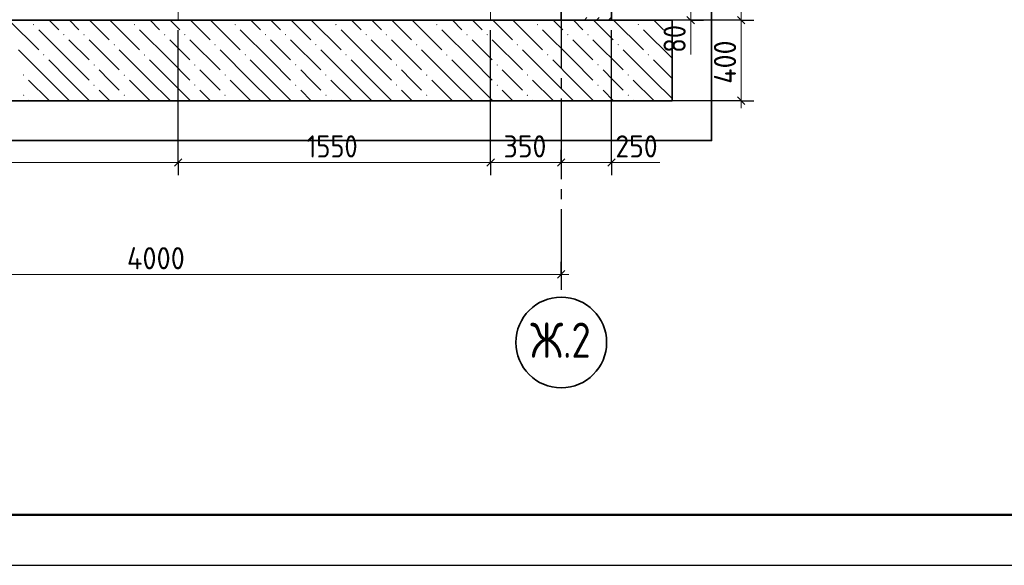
# Model space of a CAD drawing. Header units: millimetres. Extents: x 0 to 50400, y 0 to 35640.
# Tile 3 of 15: x 15657 to 27380, y 0 to 6498. Entities that reach past the tile are written whole.
import ezdxf

# ---------------------------------------------------------------- set-up
doc = ezdxf.new("R2010")
doc.units = ezdxf.units.MM
doc.linetypes.add('______5', pattern=[1320, 960, -120, 120, -120])
for name, color, linetype, lineweight in [('Standard', 7, 'Continuous', 25), ('ЖБ Плита Фундамента верхний уровень', 7, 'Continuous', 35), ('ЖБ Стена верхний уровень', 7, 'Continuous', 35), ('Размерная линия_ общее', 7, 'Continuous', 13)]:
    doc.layers.add(name, color=color, linetype=linetype, lineweight=lineweight)
doc.layers.add('Оси', color=7, linetype='______5', true_color=0x656565)
doc.layers.add('Размерная выноска', color=7, linetype='Continuous')
doc.styles.add('ISOCPEUR', font='txt')

msp = doc.modelspace()

# ---------------------------------------------------------------- hatches: boundary and pattern name
at = {"layer": 'ЖБ Плита Фундамента верхний уровень', "linetype": 'Continuous', "lineweight": 18, "transparency": 33554687}
for points in [[(15815, 6439), (15823, 6447), (15831, 6439), (15823, 6431)], [(17015, 6439), (17023, 6447), (17031, 6439), (17023, 6431)], [(18215, 6439), (18223, 6447), (18231, 6439), (18223, 6431)], [(19415, 6439), (19423, 6447), (19431, 6439), (19423, 6431)], [(20615, 6439), (20623, 6447), (20631, 6439), (20623, 6431)], [(21815, 6439), (21823, 6447), (21831, 6439), (21823, 6431)], [(23015, 6439), (23023, 6447), (23031, 6439), (23023, 6431)], [(16175, 6319), (16183, 6327), (16191, 6319), (16183, 6311)], [(16415, 6319), (16423, 6327), (16431, 6319), (16423, 6311)], [(17375, 6319), (17383, 6327), (17391, 6319), (17383, 6311)], [(17615, 6319), (17623, 6327), (17631, 6319), (17623, 6311)], [(18575, 6319), (18583, 6327), (18591, 6319), (18583, 6311)], [(18815, 6319), (18823, 6327), (18831, 6319), (18823, 6311)], [(19775, 6319), (19783, 6327), (19791, 6319), (19783, 6311)], [(20015, 6319), (20023, 6327), (20031, 6319), (20023, 6311)], [(20975, 6319), (20983, 6327), (20991, 6319), (20983, 6311)], [(21215, 6319), (21223, 6327), (21231, 6319), (21223, 6311)], [(22175, 6319), (22183, 6327), (22191, 6319), (22183, 6311)], [(22415, 6319), (22423, 6327), (22431, 6319), (22423, 6311)], [(23375, 6319), (23383, 6327), (23391, 6319), (23383, 6311)], [(16775, 6199), (16783, 6207), (16791, 6199), (16783, 6191)], [(17975, 6199), (17983, 6207), (17991, 6199), (17983, 6191)], [(19175, 6199), (19183, 6207), (19191, 6199), (19183, 6191)], [(20375, 6199), (20383, 6207), (20391, 6199), (20383, 6191)], [(21575, 6199), (21583, 6207), (21591, 6199), (21583, 6191)], [(22775, 6199), (22783, 6207), (22791, 6199), (22783, 6191)], [(15935, 6079), (15943, 6087), (15951, 6079), (15943, 6071)], [(17135, 6079), (17143, 6087), (17151, 6079), (17143, 6071)], [(18335, 6079), (18343, 6087), (18351, 6079), (18343, 6071)], [(19535, 6079), (19543, 6087), (19551, 6079), (19543, 6071)], [(20735, 6079), (20743, 6087), (20751, 6079), (20743, 6071)], [(21935, 6079), (21943, 6087), (21951, 6079), (21943, 6071)], [(23135, 6079), (23143, 6087), (23151, 6079), (23143, 6071)], [(16535, 5959), (16543, 5967), (16551, 5959), (16543, 5951)], [(17735, 5959), (17743, 5967), (17751, 5959), (17743, 5951)], [(18935, 5959), (18943, 5967), (18951, 5959), (18943, 5951)], [(20135, 5959), (20143, 5967), (20151, 5959), (20143, 5951)], [(21335, 5959), (21343, 5967), (21351, 5959), (21343, 5951)], [(22535, 5959), (22543, 5967), (22551, 5959), (22543, 5951)], [(15695, 5839), (15703, 5847), (15711, 5839), (15703, 5831)], [(16895, 5839), (16903, 5847), (16911, 5839), (16903, 5831)], [(18095, 5839), (18103, 5847), (18111, 5839), (18103, 5831)], [(19295, 5839), (19303, 5847), (19311, 5839), (19303, 5831)], [(20495, 5839), (20503, 5847), (20511, 5839), (20503, 5831)], [(21695, 5839), (21703, 5847), (21711, 5839), (21703, 5831)], [(22895, 5839), (22903, 5847), (22911, 5839), (22903, 5831)], [(16535, 5719), (16543, 5727), (16551, 5719), (16543, 5711)], [(17735, 5719), (17743, 5727), (17751, 5719), (17743, 5711)], [(18935, 5719), (18943, 5727), (18951, 5719), (18943, 5711)], [(20135, 5719), (20143, 5727), (20151, 5719), (20143, 5711)], [(21335, 5719), (21343, 5727), (21351, 5719), (21343, 5711)], [(22535, 5719), (22543, 5727), (22551, 5719), (22543, 5711)], [(15695, 5599), (15703, 5607), (15711, 5599), (15703, 5591)], [(16895, 5599), (16903, 5607), (16911, 5599), (16903, 5591)], [(18095, 5599), (18103, 5607), (18111, 5599), (18103, 5591)], [(19295, 5599), (19303, 5607), (19311, 5599), (19303, 5591)], [(20495, 5599), (20503, 5607), (20511, 5599), (20503, 5591)], [(21695, 5599), (21703, 5607), (21711, 5599), (21703, 5591)], [(22895, 5599), (22903, 5607), (22911, 5599), (22903, 5591)]]:
    msp.add_hatch(color=7, dxfattribs=at).paths.add_polyline_path(points, flags=16)
at = {"layer": 'ЖБ Стена верхний уровень', "linetype": 'Continuous', "lineweight": 18, "transparency": 33554687}
msp.add_hatch(color=7, dxfattribs=at).paths.add_polyline_path([(22231, 6493), (22231, 6493), (22231, 6493)], flags=16)

# ---------------------------------------------------------------- linework, layer by layer
at = {"layer": 'Standard', "color": 7, "linetype": 'Continuous', "lineweight": 13, "transparency": 33554687}
for p, q in [((23647, 6685), (23647, 6493)), ((23647, 6493), (23647, 6403)), ((17544, 4797), (12504, 4797)), ((21264, 4797), (17544, 4797)), ((22104, 4797), (21264, 4797)), ((22704, 4797), (22104, 4797)), ((22704, 4797), (22794, 4797)), ((12504, 3465), (22104, 3465)), ((22104, 3465), (22194, 3465))]:
    msp.add_line(p, q, dxfattribs=at)
at = {"layer": 'Standard', "color": 7, "linetype": 'Continuous', "lineweight": -3, "transparency": 33554687}
for p, q in [((23647, 6493), (23497, 6493)), ((23647, 6493), (23797, 6493)), ((17544, 4797), (17544, 4947)), ((21264, 4797), (21264, 4947)), ((22104, 4797), (22104, 4947)), ((22704, 4797), (22704, 4947)), ((17544, 4797), (17544, 4647)), ((21264, 4797), (21264, 4647)), ((22104, 4797), (22104, 4647)), ((22104, 4797), (22104, 4797)), ((22704, 4797), (22704, 4647)), ((22104, 3465), (22104, 3615)), ((22104, 3465), (22104, 3315))]:
    msp.add_line(p, q, dxfattribs=at)
at = {"layer": 'Standard', "color": 7, "linetype": 'Continuous', "lineweight": 25, "transparency": 33554687}
for p, q in [((23602, 6538), (23692, 6448)), ((17589, 4842), (17499, 4752)), ((21309, 4842), (21219, 4752)), ((22149, 4842), (22059, 4752)), ((22749, 4842), (22659, 4752)), ((22059, 3420), (22149, 3510))]:
    msp.add_line(p, q, dxfattribs=at)
msp.add_lwpolyline([(0, 0), (50400, 0), (50400, 35640), (0, 35640), (0, 0)], close=True, dxfattribs=at)
at = {"layer": 'Standard', "color": 7, "linetype": 'Continuous', "lineweight": 50, "transparency": 33554687}
msp.add_lwpolyline([(2400, 35040), (49800, 35040), (49800, 600), (2400, 600), (2400, 35040)], close=True, dxfattribs=at)
at = {"layer": 'Standard', "color": 254, "linetype": 'Continuous', "lineweight": 35, "true_color": 0xc4c4ff, "transparency": 33554687}
msp.add_lwpolyline([(5392, 5058), (23896, 5058), (23896, 15040), (5392, 15040), (5392, 5058)], dxfattribs=at)
at = {"layer": 'Standard', "color": 7, "linetype": 'Continuous', "lineweight": -3, "transparency": 33554687}
for points in [[(23647, 6493), (23626, 6493), (23626, 6493), (22868, 6493)], [(17544, 4797), (17544, 4817), (17544, 4817), (17544, 4817), (17544, 4817), (17544, 4817), (17544, 4817), (17544, 6373)], [(21264, 4797), (21264, 4817), (21264, 4817), (21264, 4817), (21264, 4817), (21264, 4817), (21264, 4817), (21264, 4817), (21264, 4817), (21264, 6373)], [(22704, 4797), (22704, 4817), (22704, 4817), (22704, 4817), (22704, 4817), (22704, 4817), (22704, 4817), (22704, 4817), (22704, 4817), (22704, 4817), (22704, 4817), (22704, 6373)]]:
    msp.add_lwpolyline(points, dxfattribs=at)
at = {"layer": 'ЖБ Плита Фундамента верхний уровень', "color": 7, "linetype": 'Continuous', "lineweight": 35, "transparency": 33554687}
for p, q in [((22104, 6493), (6984, 6493)), ((22704, 6493), (22104, 6493)), ((23424, 6493), (22704, 6493)), ((23424, 5533), (23424, 6493)), ((10296, 5533), (23424, 5533))]:
    msp.add_line(p, q, dxfattribs=at)
at = {"layer": 'ЖБ Плита Фундамента верхний уровень', "color": 252, "linetype": 'Continuous', "lineweight": 18, "true_color": 0x8f8f8f, "transparency": 33554687}
for p, q in [((15529, 6493), (15883, 6139)), ((16009, 6493), (16123, 6379)), ((16363, 6379), (16249, 6493)), ((16489, 6493), (16723, 6259)), ((16729, 6493), (17083, 6139)), ((17209, 6493), (17323, 6379)), ((17563, 6379), (17449, 6493)), ((17689, 6493), (17923, 6259)), ((17929, 6493), (18283, 6139)), ((18409, 6493), (18523, 6379)), ((18763, 6379), (18649, 6493)), ((18889, 6493), (19123, 6259)), ((19129, 6493), (19483, 6139)), ((19609, 6493), (19723, 6379)), ((19963, 6379), (19849, 6493)), ((20089, 6493), (20323, 6259)), ((20329, 6493), (20683, 6139)), ((20809, 6493), (20923, 6379)), ((21163, 6379), (21049, 6493)), ((21289, 6493), (21523, 6259)), ((21529, 6493), (21883, 6139)), ((22009, 6493), (22123, 6379)), ((22363, 6379), (22249, 6493)), ((22489, 6493), (22723, 6259)), ((22729, 6493), (23083, 6139)), ((23209, 6493), (23323, 6379)), ((16243, 6019), (15883, 6379)), ((17443, 6019), (17083, 6379)), ((18643, 6019), (18283, 6379)), ((19843, 6019), (19483, 6379)), ((21043, 6019), (20683, 6379)), ((22243, 6019), (21883, 6379)), ((23424, 6038), (23083, 6379)), ((16243, 6259), (16483, 6019)), ((16483, 6259), (16843, 5899)), ((17443, 6259), (17683, 6019)), ((17683, 6259), (18043, 5899)), ((18643, 6259), (18883, 6019)), ((18883, 6259), (19243, 5899)), ((19843, 6259), (20083, 6019)), ((20083, 6259), (20443, 5899)), ((21043, 6259), (21283, 6019)), ((21283, 6259), (21643, 5899)), ((22243, 6259), (22483, 6019)), ((22483, 6259), (22843, 5899)), ((16003, 5779), (15643, 6139)), ((17203, 5779), (16843, 6139)), ((18403, 5779), (18043, 6139)), ((19603, 5779), (19243, 6139)), ((20803, 5779), (20443, 6139)), ((22003, 5779), (21643, 6139)), ((23203, 5779), (22843, 6139)), ((16003, 6019), (16243, 5779)), ((16243, 6019), (16483, 5779)), ((17203, 6019), (17443, 5779)), ((17443, 6019), (17683, 5779)), ((18403, 6019), (18643, 5779)), ((18643, 6019), (18883, 5779)), ((19603, 6019), (19843, 5779)), ((19843, 6019), (20083, 5779)), ((20803, 6019), (21043, 5779)), ((21043, 6019), (21283, 5779)), ((22003, 6019), (22243, 5779)), ((22243, 6019), (22483, 5779)), ((23203, 6019), (23424, 5798)), ((16723, 5779), (16603, 5899)), ((17923, 5779), (17803, 5899)), ((19123, 5779), (19003, 5899)), ((20323, 5779), (20203, 5899)), ((21523, 5779), (21403, 5899)), ((22723, 5779), (22603, 5899)), ((15763, 5779), (16003, 5539)), ((16003, 5779), (16243, 5539)), ((16243, 5779), (16489, 5533)), ((16843, 5659), (16723, 5779)), ((16963, 5779), (17203, 5539)), ((17203, 5779), (17443, 5539)), ((17443, 5779), (17689, 5533)), ((18043, 5659), (17923, 5779)), ((18163, 5779), (18403, 5539)), ((18403, 5779), (18643, 5539)), ((18643, 5779), (18889, 5533)), ((19243, 5659), (19123, 5779)), ((19363, 5779), (19603, 5539)), ((19603, 5779), (19843, 5539)), ((19843, 5779), (20089, 5533)), ((20443, 5659), (20323, 5779)), ((20563, 5779), (20803, 5539)), ((20803, 5779), (21043, 5539)), ((21043, 5779), (21289, 5533)), ((21643, 5659), (21523, 5779)), ((21763, 5779), (22003, 5539)), ((22003, 5779), (22243, 5539)), ((22243, 5779), (22489, 5533)), ((22843, 5659), (22723, 5779)), ((22963, 5779), (23203, 5539)), ((23203, 5779), (23424, 5558)), ((16603, 5659), (16729, 5533)), ((17803, 5659), (17929, 5533)), ((19003, 5659), (19129, 5533)), ((20203, 5659), (20329, 5533)), ((21403, 5659), (21529, 5533)), ((22603, 5659), (22729, 5533)), ((15763, 5539), (15769, 5533)), ((16963, 5539), (16969, 5533)), ((18163, 5539), (18169, 5533)), ((19363, 5539), (19369, 5533)), ((20563, 5539), (20569, 5533)), ((21763, 5539), (21769, 5533)), ((22963, 5539), (22969, 5533))]:
    msp.add_line(p, q, dxfattribs=at)
at = {"layer": 'ЖБ Стена верхний уровень', "color": 7, "linetype": 'Continuous', "lineweight": 18, "transparency": 33554687}
for p, q in [((17544, 6493), (17544, 13069)), ((21264, 6493), (21264, 13069))]:
    msp.add_line(p, q, dxfattribs=at)
at = {"layer": 'ЖБ Стена верхний уровень', "color": 7, "linetype": 'Continuous', "lineweight": 35, "transparency": 33554687}
for p, q in [((22104, 13069), (22104, 6493)), ((22704, 6493), (22704, 13069)), ((22104, 6493), (22704, 6493))]:
    msp.add_line(p, q, dxfattribs=at)
at = {"layer": 'ЖБ Стена верхний уровень', "color": 251, "linetype": 'Continuous', "lineweight": 18, "true_color": 0x494949, "transparency": 33554687}
for p, q in [((22411, 6523), (22381, 6493)), ((22525, 6493), (22555, 6523)), ((22704, 6527), (22669, 6493))]:
    msp.add_line(p, q, dxfattribs=at)
at = {"layer": 'Оси', "color": 8, "linetype": '______5', "lineweight": -3, "transparency": 33554687}
msp.add_line((22104, 14800), (22104, 3258), dxfattribs=at)
at = {"layer": 'Оси', "color": 7, "linetype": 'Continuous', "lineweight": 35, "transparency": 33554687}
msp.add_circle((22105, 2654), 540, dxfattribs=at)
at = {"layer": 'Размерная выноска', "color": 251, "linetype": 'Continuous', "lineweight": 13, "true_color": 0x656565, "transparency": 33554687}
msp.add_line((23647, 6493), (23647, 6085), dxfattribs=at)
at = {"layer": 'Размерная выноска', "color": 7, "linetype": 'Continuous', "lineweight": 13, "transparency": 33554687}
msp.add_line((22704, 4797), (23280, 4797), dxfattribs=at)
at = {"layer": 'Размерная линия_ общее', "color": 7, "linetype": 'Continuous', "lineweight": 13, "transparency": 33554687}
for p, q in [((24247, 13069), (24247, 6493)), ((24247, 6493), (24247, 5533)), ((24247, 5533), (24247, 5443))]:
    msp.add_line(p, q, dxfattribs=at)
at = {"layer": 'Размерная линия_ общее', "color": 7, "linetype": 'Continuous', "lineweight": -3, "transparency": 33554687}
for p, q in [((24247, 6493), (24097, 6493)), ((24247, 6493), (24397, 6493)), ((24247, 5533), (23215, 5533)), ((24247, 5533), (24097, 5533)), ((24247, 5533), (24397, 5533))]:
    msp.add_line(p, q, dxfattribs=at)
at = {"layer": 'Размерная линия_ общее', "color": 7, "linetype": 'Continuous', "lineweight": 25, "transparency": 33554687}
for p, q in [((24202, 6538), (24292, 6448)), ((24202, 5578), (24292, 5488))]:
    msp.add_line(p, q, dxfattribs=at)
at = {"layer": 'Размерная линия_ общее', "color": 7, "linetype": 'Continuous', "lineweight": -3, "transparency": 33554687}
msp.add_lwpolyline([(24247, 6493), (24227, 6493), (24227, 6493), (23215, 6493)], dxfattribs=at)

# ---------------------------------------------------------------- texts
at = {"layer": 'Standard', "color": 7, "linetype": 'Continuous', "lineweight": 25, "transparency": 33554687, "insert": (23587, 6104), "char_height": 264, "width": 484.71, "attachment_point": 7, "rotation": 90, "style": 'ISOCPEUR'}
msp.add_mtext('\\W0.87;80', dxfattribs=at)
at = {"layer": 'Standard', "color": 7, "linetype": 'Continuous', "lineweight": 25, "transparency": 33554687, "char_height": 264, "attachment_point": 7, "style": 'ISOCPEUR'}
for s, insert, width in [('\\W0.87;1550', (19074, 4857), 800.28), ('\\W0.91;350', (21419, 4857), 674.39), ('\\W0.91;250', (22749, 4857), 674.38), ('\\W0.93;4000', (16934, 3525), 888.46)]:
    msp.add_mtext(s, dxfattribs=dict(at, insert=insert, width=width))
at = {"layer": 'Оси', "color": 7, "linetype": 'Continuous', "lineweight": 35, "transparency": 33554687, "insert": (21737, 2471), "char_height": 420, "width": 901.63, "attachment_point": 7, "style": 'ISOCPEUR'}
msp.add_mtext('\\W0.80;Ж.2', dxfattribs=at)
at = {"layer": 'Размерная линия_ общее', "color": 7, "linetype": 'Continuous', "lineweight": 25, "transparency": 33554687, "insert": (24187, 5735), "char_height": 264, "width": 701.33, "attachment_point": 7, "rotation": 90, "style": 'ISOCPEUR'}
msp.add_mtext('\\W0.92;400', dxfattribs=at)

doc.saveas('drawing.dxf')
